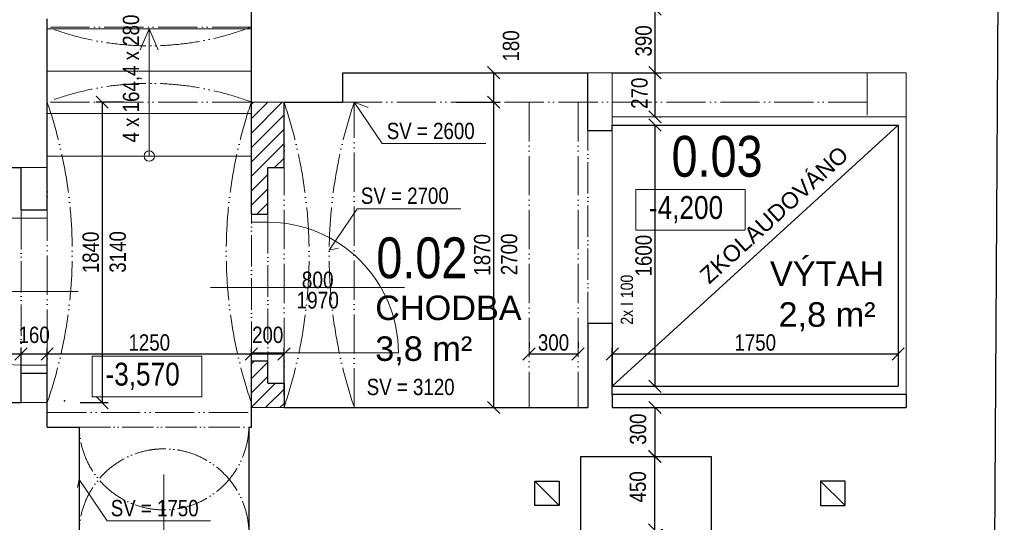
# Model space of a CAD drawing. Header units: millimetres. Extents: x -300958 to -108039, y 30118 to 292543.
# Tile 75 of 256: x -254211 to -248183, y 122772 to 125850. Entities that reach past the tile are written whole.
import ezdxf
from ezdxf.enums import TextEntityAlignment as Align

# ---------------------------------------------------------------- set-up
doc = ezdxf.new("R2010")
doc.units = ezdxf.units.MM
doc.header["$MEASUREMENT"] = 0
doc.linetypes.add('ACAD_ISO05W100', pattern=[33, 24, -3, 0, -3, 0, -3])
doc.layers.get('0').update_dxf_attribs({"lineweight": 13})
doc.layers.get('Defpoints').update_dxf_attribs({"color": 3, "lineweight": 13})
for name, color, linetype, lineweight in [('BOURÁNÍ', 40, 'Continuous', 13), ('dims', 7, 'Continuous', 9), ('dvere', 7, 'Continuous', 9), ('ETAPY', 7, 'Continuous', 0), ('OCEL', 7, 'Continuous', 13), ('popis', 7, 'Continuous', 9), ('schody', 7, 'Continuous', 13), ('tenka', 7, 'Continuous', 13), ('texts', 3, 'Continuous', 30), ('výškové kóty', 7, 'Continuous', 13), ('walls', 7, 'Continuous', 13)]:
    doc.layers.add(name, color=color, linetype=linetype, lineweight=lineweight)
doc.styles.add('GENERATED_STYLE_8', font='arial.ttf')
doc.styles.get("Standard").update_dxf_attribs({"font": 'txt.shx'})
doc.styles.add('STYLE-0', font='ARIALN.TTF')
doc.dimstyles.new('arch', dxfattribs={"dimscale": 50, "dimtxt": 2.5, "dimasz": 2.5, "dimexe": 1.25, "dimexo": 0.9, "dimtad": 1, "dimdec": 0, "dimtxsty": 'STYLE-0', "dimblk": 'ARCHTICK', "dimcen": 2.5, "dimadec": 0, "dimazin": 0, "dimtfac": 1, "dimtdec": 0, "dimtmove": 2, "dimatfit": 3, "dimldrblk": 'ARCHTICK', "dimfxl": 0, "dimarcsym": 0})

# ---------------------------------------------------------------- blocks, each defined once
blk = doc.blocks.new('_ArchTick')
at = {"color": 0, "linetype": 'ByBlock', "flags": 128}
blk.add_lwpolyline([(-0.5, -0.5), (0.5, 0.5)], dxfattribs=at)
blk = doc.blocks.new('*D308')
at = {"layer": 'Defpoints', "color": 0, "linetype": 'Continuous'}
for p in [(-250361, 123175), (-250322.6, 123175), (-250347.6, 122725)]:
    blk.add_point(p, dxfattribs=at)
at = {"layer": 'dims', "color": 0, "linetype": 'Continuous', "lineweight": -2}
for p, q in [((-250322.6, 122725), (-250322.6, 123175)), ((-250286, 123175), (-250285.1, 123175)), ((-250272.6, 122725), (-250285.1, 122725))]:
    blk.add_line(p, q, dxfattribs=at)
at = {"layer": 'dims', "color": 0, "linetype": 'Continuous', "lineweight": -2, "xscale": 75, "yscale": 75, "zscale": 75}
for p, rotation in [((-250322.6, 123175), 90), ((-250322.6, 122725), 270)]:
    blk.add_blockref('_ArchTick', p, dxfattribs=dict(at, rotation=rotation))
at = {"layer": 'dims', "color": 0, "linetype": 'Continuous', "insert": (-250426, 122989.3), "char_height": 100, "attachment_point": 5, "rotation": 90, "style": 'STYLE-0'}
blk.add_mtext('450', dxfattribs=at)
blk = doc.blocks.new('*D309')
at = {"layer": 'Defpoints', "color": 0, "linetype": 'Continuous'}
for p in [(-252592.6, 123802.8), (-252792.6, 123475), (-252592.6, 123475)]:
    blk.add_point(p, dxfattribs=at)
at = {"layer": 'dims', "color": 0, "linetype": 'Continuous', "lineweight": -2}
for p, q in [((-252792.6, 123550), (-252792.6, 123840.3)), ((-252592.6, 123550), (-252592.6, 123840.3)), ((-252792.6, 123802.8), (-252592.6, 123802.8))]:
    blk.add_line(p, q, dxfattribs=at)
at = {"layer": 'dims', "color": 0, "linetype": 'Continuous', "lineweight": -2, "xscale": 75, "yscale": 75, "zscale": 75, "rotation": 180}
blk.add_blockref('_ArchTick', (-252792.6, 123802.8), dxfattribs=at)
at = {"layer": 'dims', "color": 0, "linetype": 'Continuous', "lineweight": -2, "xscale": 75, "yscale": 75, "zscale": 75}
blk.add_blockref('_ArchTick', (-252592.6, 123802.8), dxfattribs=at)
at = {"layer": 'dims', "color": 0, "linetype": 'Continuous', "insert": (-252692.6, 123919.4), "char_height": 100, "attachment_point": 5, "style": 'STYLE-0'}
blk.add_mtext('200', dxfattribs=at)
blk = doc.blocks.new('*D310')
at = {"layer": 'Defpoints', "color": 0, "linetype": 'Continuous'}
for p in [(-251820.7, 125525), (-251611.1, 125345), (-251309.3, 125345)]:
    blk.add_point(p, dxfattribs=at)
at = {"layer": 'dims', "color": 0, "linetype": 'Continuous', "lineweight": -2}
for p, q in [((-251745.7, 125525), (-251271.8, 125525)), ((-251309.3, 125525), (-251309.3, 125345)), ((-251536.1, 125345), (-251271.8, 125345))]:
    blk.add_line(p, q, dxfattribs=at)
at = {"layer": 'dims', "color": 0, "linetype": 'Continuous', "lineweight": -2, "xscale": 75, "yscale": 75, "zscale": 75}
for p, rotation in [((-251309.3, 125525), 90), ((-251309.3, 125345), 270)]:
    blk.add_blockref('_ArchTick', p, dxfattribs=dict(at, rotation=rotation))
at = {"layer": 'dims', "color": 0, "linetype": 'Continuous', "insert": (-251202.6, 125689.3), "char_height": 100, "attachment_point": 5, "rotation": 90, "style": 'STYLE-0'}
blk.add_mtext('180', dxfattribs=at)
blk = doc.blocks.new('*D311')
at = {"layer": 'Defpoints', "color": 0, "linetype": 'Continuous'}
for p in [(-250659.6, 125525), (-250321, 125525), (-250366, 125255)]:
    blk.add_point(p, dxfattribs=at)
at = {"layer": 'dims', "color": 0, "linetype": 'Continuous', "lineweight": -2}
for p, q in [((-250584.6, 125525), (-250283.5, 125525)), ((-250321, 125255), (-250321, 125525)), ((-250291, 125255), (-250283.5, 125255))]:
    blk.add_line(p, q, dxfattribs=at)
at = {"layer": 'dims', "color": 0, "linetype": 'Continuous', "lineweight": -2, "xscale": 75, "yscale": 75, "zscale": 75}
for p, rotation in [((-250321, 125525), 90), ((-250321, 125255), 270)]:
    blk.add_blockref('_ArchTick', p, dxfattribs=dict(at, rotation=rotation))
at = {"layer": 'dims', "color": 0, "linetype": 'Continuous', "insert": (-250416.1, 125399.5), "char_height": 100, "attachment_point": 5, "rotation": 90, "style": 'STYLE-0'}
blk.add_mtext('270', dxfattribs=at)
blk = doc.blocks.new('*D312')
at = {"layer": 'Defpoints', "color": 0, "linetype": 'Continuous'}
for p in [(-251092.6, 123800), (-250792.6, 123802.8), (-250792.6, 123800)]:
    blk.add_point(p, dxfattribs=at)
at = {"layer": 'dims', "color": 0, "linetype": 'Continuous', "lineweight": -2}
for p, q in [((-251092.6, 123875), (-251092.6, 123840.3)), ((-250792.6, 123875), (-250792.6, 123840.3)), ((-251092.6, 123802.8), (-250792.6, 123802.8))]:
    blk.add_line(p, q, dxfattribs=at)
at = {"layer": 'dims', "color": 0, "linetype": 'Continuous', "lineweight": -2, "xscale": 75, "yscale": 75, "zscale": 75, "rotation": 180}
blk.add_blockref('_ArchTick', (-251092.6, 123802.8), dxfattribs=at)
at = {"layer": 'dims', "color": 0, "linetype": 'Continuous', "lineweight": -2, "xscale": 75, "yscale": 75, "zscale": 75}
blk.add_blockref('_ArchTick', (-250792.6, 123802.8), dxfattribs=at)
at = {"layer": 'dims', "color": 0, "linetype": 'Continuous', "insert": (-250942.6, 123872.6), "char_height": 100, "attachment_point": 5, "style": 'STYLE-0'}
blk.add_mtext('300', dxfattribs=at)
blk = doc.blocks.new('*D314')
at = {"layer": 'Defpoints', "color": 0, "linetype": 'Continuous'}
for p in [(-251611.1, 125345), (-251611.1, 123475), (-251309.3, 123475)]:
    blk.add_point(p, dxfattribs=at)
at = {"layer": 'dims', "color": 0, "linetype": 'Continuous', "lineweight": -2}
for p, q in [((-251536.1, 125345), (-251271.8, 125345)), ((-251309.3, 125345), (-251309.3, 123475)), ((-251536.1, 123475), (-251271.8, 123475))]:
    blk.add_line(p, q, dxfattribs=at)
at = {"layer": 'dims', "color": 0, "linetype": 'Continuous', "lineweight": -2, "xscale": 75, "yscale": 75, "zscale": 75}
for p, rotation in [((-251309.3, 125345), 90), ((-251309.3, 123475), 270)]:
    blk.add_blockref('_ArchTick', p, dxfattribs=dict(at, rotation=rotation))
at = {"layer": 'dims', "color": 0, "linetype": 'Continuous', "insert": (-251379.1, 124410), "char_height": 100, "attachment_point": 5, "rotation": 90, "style": 'STYLE-0'}
blk.add_mtext('1870', dxfattribs=at)
blk = doc.blocks.new('*D315')
at = {"layer": 'Defpoints', "color": 0, "linetype": 'Continuous'}
for p in [(-250677.2, 125915), (-250321, 125915), (-250627.6, 125525)]:
    blk.add_point(p, dxfattribs=at)
at = {"layer": 'dims', "color": 0, "linetype": 'Continuous', "lineweight": -2}
for p, q in [((-250602.2, 125915), (-250283.5, 125915)), ((-250321, 125525), (-250321, 125915)), ((-250552.6, 125525), (-250283.5, 125525))]:
    blk.add_line(p, q, dxfattribs=at)
at = {"layer": 'dims', "color": 0, "linetype": 'Continuous', "lineweight": -2, "xscale": 75, "yscale": 75, "zscale": 75}
for p, rotation in [((-250321, 125915), 90), ((-250321, 125525), 270)]:
    blk.add_blockref('_ArchTick', p, dxfattribs=dict(at, rotation=rotation))
at = {"layer": 'dims', "color": 0, "linetype": 'Continuous', "insert": (-250390.8, 125720), "char_height": 100, "attachment_point": 5, "rotation": 90, "style": 'STYLE-0'}
blk.add_mtext('390', dxfattribs=at)
blk = doc.blocks.new('*D317')
at = {"layer": 'Defpoints', "color": 0, "linetype": 'Continuous'}
for p in [(-250411, 123475), (-250321, 123475), (-250397.6, 123175)]:
    blk.add_point(p, dxfattribs=at)
at = {"layer": 'dims', "color": 0, "linetype": 'Continuous', "lineweight": -2}
for p, q in [((-250336, 123475), (-250283.5, 123475)), ((-250321, 123175), (-250321, 123475)), ((-250322.6, 123175), (-250283.5, 123175))]:
    blk.add_line(p, q, dxfattribs=at)
at = {"layer": 'dims', "color": 0, "linetype": 'Continuous', "lineweight": -2, "xscale": 75, "yscale": 75, "zscale": 75}
for p, rotation in [((-250321, 123475), 90), ((-250321, 123175), 270)]:
    blk.add_blockref('_ArchTick', p, dxfattribs=dict(at, rotation=rotation))
at = {"layer": 'dims', "color": 0, "linetype": 'Continuous', "insert": (-250424.4, 123342.6), "char_height": 100, "attachment_point": 5, "rotation": 90, "style": 'STYLE-0'}
blk.add_mtext('300', dxfattribs=at)
blk = doc.blocks.new('*D318')
at = {"layer": 'Defpoints', "color": 0, "linetype": 'Continuous'}
for p in [(-248832.6, 123802.8), (-248832.6, 123800), (-250582.6, 123475)]:
    blk.add_point(p, dxfattribs=at)
at = {"layer": 'dims', "color": 0, "linetype": 'Continuous', "lineweight": -2}
for p, q in [((-250582.6, 123550), (-250582.6, 123840.3)), ((-248832.6, 123875), (-248832.6, 123840.3)), ((-250582.6, 123802.8), (-248832.6, 123802.8))]:
    blk.add_line(p, q, dxfattribs=at)
at = {"layer": 'dims', "color": 0, "linetype": 'Continuous', "lineweight": -2, "xscale": 75, "yscale": 75, "zscale": 75, "rotation": 180}
blk.add_blockref('_ArchTick', (-250582.6, 123802.8), dxfattribs=at)
at = {"layer": 'dims', "color": 0, "linetype": 'Continuous', "lineweight": -2, "xscale": 75, "yscale": 75, "zscale": 75}
blk.add_blockref('_ArchTick', (-248832.6, 123802.8), dxfattribs=at)
at = {"layer": 'dims', "color": 0, "linetype": 'Continuous', "insert": (-249707.6, 123872.6), "char_height": 100, "attachment_point": 5, "style": 'STYLE-0'}
blk.add_mtext('1750', dxfattribs=at)
blk = doc.blocks.new('*D663')
at = {"layer": 'Defpoints', "color": 0, "linetype": 'Continuous'}
for p in [(-250582.6, 125205), (-250321, 125205), (-250582.6, 123605)]:
    blk.add_point(p, dxfattribs=at)
at = {"layer": 'dims', "color": 0, "linetype": 'Continuous', "lineweight": -2}
for p, q in [((-250507.6, 125205), (-250283.5, 125205)), ((-250321, 123605), (-250321, 125205)), ((-250507.6, 123605), (-250283.5, 123605))]:
    blk.add_line(p, q, dxfattribs=at)
at = {"layer": 'dims', "color": 0, "linetype": 'Continuous', "lineweight": -2, "xscale": 75, "yscale": 75, "zscale": 75}
for p, rotation in [((-250321, 125205), 90), ((-250321, 123605), 270)]:
    blk.add_blockref('_ArchTick', p, dxfattribs=dict(at, rotation=rotation))
at = {"layer": 'dims', "color": 0, "linetype": 'Continuous', "insert": (-250390.8, 124405), "char_height": 100, "attachment_point": 5, "rotation": 90, "style": 'STYLE-0'}
blk.add_mtext('1600', dxfattribs=at)
blk = doc.blocks.new('*D774')
at = {"layer": 'Defpoints', "color": 0, "linetype": 'Continuous'}
for p in [(-252792.6, 123802.8), (-254042.6, 123475), (-252792.6, 123475)]:
    blk.add_point(p, dxfattribs=at)
at = {"layer": 'dims', "color": 0, "linetype": 'Continuous', "lineweight": -2}
for p, q in [((-254042.6, 123550), (-254042.6, 123840.3)), ((-252792.6, 123550), (-252792.6, 123840.3)), ((-254042.6, 123802.8), (-252792.6, 123802.8))]:
    blk.add_line(p, q, dxfattribs=at)
at = {"layer": 'dims', "color": 0, "linetype": 'Continuous', "lineweight": -2, "xscale": 75, "yscale": 75, "zscale": 75, "rotation": 180}
blk.add_blockref('_ArchTick', (-254042.6, 123802.8), dxfattribs=at)
at = {"layer": 'dims', "color": 0, "linetype": 'Continuous', "lineweight": -2, "xscale": 75, "yscale": 75, "zscale": 75}
blk.add_blockref('_ArchTick', (-252792.6, 123802.8), dxfattribs=at)
at = {"layer": 'dims', "color": 0, "linetype": 'Continuous', "insert": (-253417.6, 123872.6), "char_height": 100, "attachment_point": 5, "style": 'STYLE-0'}
blk.add_mtext('1250', dxfattribs=at)
blk = doc.blocks.new('*D775')
at = {"layer": 'Defpoints', "color": 0, "linetype": 'Continuous'}
for p in [(-254042.6, 123802.8), (-254202.6, 123475), (-254042.6, 123475)]:
    blk.add_point(p, dxfattribs=at)
at = {"layer": 'dims', "color": 0, "linetype": 'Continuous', "lineweight": -2}
for p, q in [((-254202.6, 123550), (-254202.6, 123840.3)), ((-254042.6, 123550), (-254042.6, 123840.3)), ((-254202.6, 123802.8), (-254042.6, 123802.8))]:
    blk.add_line(p, q, dxfattribs=at)
at = {"layer": 'dims', "color": 0, "linetype": 'Continuous', "lineweight": -2, "xscale": 75, "yscale": 75, "zscale": 75, "rotation": 180}
blk.add_blockref('_ArchTick', (-254202.6, 123802.8), dxfattribs=at)
at = {"layer": 'dims', "color": 0, "linetype": 'Continuous', "lineweight": -2, "xscale": 75, "yscale": 75, "zscale": 75}
blk.add_blockref('_ArchTick', (-254042.6, 123802.8), dxfattribs=at)
at = {"layer": 'dims', "color": 0, "linetype": 'Continuous', "insert": (-254122.6, 123919.4), "char_height": 100, "attachment_point": 5, "style": 'STYLE-0'}
blk.add_mtext('160', dxfattribs=at)
blk = doc.blocks.new('*D776')
at = {"layer": 'Defpoints', "color": 0, "linetype": 'Continuous'}
for p in [(-254202.6, 123802.8), (-256007.6, 123475), (-254202.6, 123475)]:
    blk.add_point(p, dxfattribs=at)
at = {"layer": 'dims', "color": 0, "linetype": 'Continuous', "lineweight": -2}
for p, q in [((-256007.6, 123550), (-256007.6, 123840.3)), ((-254202.6, 123550), (-254202.6, 123840.3)), ((-256007.6, 123802.8), (-254202.6, 123802.8))]:
    blk.add_line(p, q, dxfattribs=at)
at = {"layer": 'dims', "color": 0, "linetype": 'Continuous', "lineweight": -2, "xscale": 75, "yscale": 75, "zscale": 75, "rotation": 180}
blk.add_blockref('_ArchTick', (-256007.6, 123802.8), dxfattribs=at)
at = {"layer": 'dims', "color": 0, "linetype": 'Continuous', "lineweight": -2, "xscale": 75, "yscale": 75, "zscale": 75}
blk.add_blockref('_ArchTick', (-254202.6, 123802.8), dxfattribs=at)
at = {"layer": 'dims', "color": 0, "linetype": 'Continuous', "insert": (-255105.1, 123872.6), "char_height": 100, "attachment_point": 5, "style": 'STYLE-0'}
blk.add_mtext('1805', dxfattribs=at)
blk = doc.blocks.new('*D784')
at = {"layer": 'Defpoints', "color": 0, "linetype": 'Continuous'}
for p in [(-253500.4, 125345), (-253914.9, 123505), (-253705.8, 123505)]:
    blk.add_point(p, dxfattribs=at)
at = {"layer": 'dims', "color": 0, "linetype": 'Continuous', "lineweight": -2}
for p, q in [((-253575.4, 125345), (-253743.3, 125345)), ((-253705.8, 125345), (-253705.8, 123505)), ((-253839.9, 123505), (-253668.3, 123505))]:
    blk.add_line(p, q, dxfattribs=at)
at = {"layer": 'dims', "color": 0, "linetype": 'Continuous', "lineweight": -2, "xscale": 75, "yscale": 75, "zscale": 75}
for p, rotation in [((-253705.8, 125345), 90), ((-253705.8, 123505), 270)]:
    blk.add_blockref('_ArchTick', p, dxfattribs=dict(at, rotation=rotation))
at = {"layer": 'dims', "color": 0, "linetype": 'Continuous', "insert": (-253775.6, 124425), "char_height": 100, "attachment_point": 5, "rotation": 90, "style": 'STYLE-0'}
blk.add_mtext('1840', dxfattribs=at)

msp = doc.modelspace()

# ---------------------------------------------------------------- hatches: boundary and pattern name
at = {"layer": 'BOURÁNÍ', "linetype": 'Continuous'}
h = msp.add_hatch(dxfattribs=at)
h.set_pattern_fill('ANSI31', color=256, scale=500, style=0)
h.paths.add_polyline_path([(-252592.6, 125345), (-252792.6, 125345), (-252792.6, 124660), (-252692.6, 124660), (-252692.6, 124945), (-252592.6, 124945)])
h.paths.add_polyline_path([(-252592.6, 123475), (-252592.6, 123625), (-252692.6, 123625), (-252692.6, 123760), (-252792.6, 123760), (-252792.6, 123475)])

# ---------------------------------------------------------------- linework, layer by layer
for p, q in [((-254042.6, 125795), (-252792.6, 125795)), ((-253417.6, 125015), (-253417.6, 125795)), ((-254042.6, 125535), (-252792.6, 125535)), ((-254042.6, 125275), (-252792.6, 125275)), ((-254042.6, 125015), (-252792.6, 125015))]:
    msp.add_line(p, q, dxfattribs=at)
at = {"layer": 'BOURÁNÍ', "linetype": 'ACAD_ISO05W100', "ltscale": 8}
for p, q in [((-253417.6, 125795), (-253472.7, 125666)), ((-253417.6, 125795), (-253362.5, 125666)), ((-254202.6, 124635), (-254202.6, 123735)), ((-252792.6, 123810), (-252792.6, 124610)), ((-252692.6, 124610), (-252692.6, 123810)), ((-253847.6, 123355), (-252807.6, 123355))]:
    msp.add_line(p, q, dxfattribs=at)
at = {"layer": 'BOURÁNÍ', "linetype": 'Continuous', "lineweight": 30}
for p, q in [((-252792.6, 124660), (-252792.6, 125345)), ((-252592.6, 124945), (-252592.6, 125345)), ((-254202.6, 124685), (-254202.6, 124945)), ((-254042.6, 124685), (-254042.6, 124945)), ((-252692.6, 124945), (-252592.6, 124945)), ((-252692.6, 124660), (-252692.6, 124945)), ((-254202.6, 124685), (-254042.6, 124685)), ((-252792.6, 124660), (-252692.6, 124660)), ((-252792.6, 123760), (-252692.6, 123760)), ((-252792.6, 123475), (-252792.6, 123760)), ((-252692.6, 123625), (-252692.6, 123760)), ((-254202.6, 123685), (-254042.6, 123685)), ((-254202.6, 123505), (-254202.6, 123685)), ((-254042.6, 123505), (-254042.6, 123685)), ((-252692.6, 123625), (-252592.6, 123625)), ((-252592.6, 123625), (-252592.6, 123475))]:
    msp.add_line(p, q, dxfattribs=at)
at = {"layer": 'BOURÁNÍ', "linetype": 'Continuous', "flags": 128}
for points in [[(-254042.6, 124685), (-254042.6, 124635), (-254202.6, 124635), (-254202.6, 124685)], [(-252692.6, 124660), (-252692.6, 124610), (-252792.6, 124610), (-252792.6, 124660)], [(-252692.6, 123760), (-252692.6, 123810), (-252792.6, 123810), (-252792.6, 123760)], [(-254042.6, 123685), (-254042.6, 123735), (-254202.6, 123735), (-254202.6, 123685)]]:
    msp.add_lwpolyline(points, dxfattribs=at)
for points in [[(-254202.6, 124635), (-255102.6, 124635), (-254202.6, 124635), (-255102.6, 124635, 0.414214), (-254202.6, 123735)], [(-252692.6, 123810), (-251892.6, 123810), (-252692.6, 123810), (-251892.6, 123810, 0.414214), (-252692.6, 124610)]]:
    msp.add_lwpolyline(points, format="xyb", dxfattribs=at)
at = {"layer": 'BOURÁNÍ', "linetype": 'ACAD_ISO05W100', "ltscale": 8, "flags": 128}
for points in [[(-252807.6, 123355, -0.974748), (-253847.6, 123355)], [(-252807.6, 122715, 0.974748), (-253847.6, 122715)]]:
    msp.add_lwpolyline(points, format="xyb", dxfattribs=at)
at = {"layer": 'BOURÁNÍ', "linetype": 'Continuous'}
msp.add_circle((-253417.6, 125015), 31.6, dxfattribs=at)
at = {"layer": 'dvere', "linetype": 'ACAD_ISO05W100', "ltscale": 8}
msp.add_line((-250732.6, 123992), (-250732.6, 125172), dxfattribs=at)
at = {"layer": 'dvere', "linetype": 'Continuous'}
for p, q in [((-253042.6, 124210), (-251855.3, 124210)), ((-253852.6, 124185), (-255039.9, 124185)), ((-253327.6, 123065), (-253327.6, 121877.7))]:
    msp.add_line(p, q, dxfattribs=at)
at = {"layer": 'popis', "flags": 128}
for points in [[(-251356.9, 125091.6), (-251991.2, 125091.6), (-252162.6, 125345), (-252076.5, 125312.1)], [(-251510.4, 124691.9), (-252144.7, 124691.9), (-252316.1, 124438.5), (-252260.7, 124451.7)], [(-253041.9, 122781.6), (-253676.2, 122781.6), (-253847.6, 123035), (-253857.4, 122984.7)]]:
    msp.add_lwpolyline(points, dxfattribs=at)
at = {"layer": 'tenka', "linetype": 'ACAD_ISO05W100', "ltscale": 10}
for p, q in [((-252792.6, 125805), (-254042.6, 125805)), ((-252792.6, 125345), (-254042.6, 125345)), ((-252592.6, 125345), (-252592.6, 123475)), ((-252232.6, 125345), (-249022.6, 125345)), ((-252162.6, 123475), (-252162.6, 125345)), ((-251092.6, 125345), (-251092.6, 123475)), ((-250792.6, 125345), (-250792.6, 123475)), ((-254042.6, 123505), (-254042.6, 124945)), ((-254042.6, 123445), (-252792.6, 123445))]:
    msp.add_line(p, q, dxfattribs=at)
at = {"layer": 'tenka', "linetype": 'Continuous', "lineweight": 0}
for p, q in [((-250732.6, 125525), (-249022.6, 125525)), ((-250582.6, 125255), (-250582.6, 125525)), ((-249022.6, 125265), (-249022.6, 125525))]:
    msp.add_line(p, q, dxfattribs=at)
at = {"layer": 'tenka', "linetype": 'Continuous'}
for p, q in [((-248782.6, 125525), (-249022.6, 125525)), ((-248782.6, 123555), (-248782.6, 125525)), ((-252792.6, 125345), (-252592.6, 125345)), ((-250582.6, 125205), (-250582.6, 125255)), ((-250582.6, 123992), (-250582.6, 125172)), ((-254202.6, 124945), (-254042.6, 124945)), ((-250582.6, 123605), (-250582.6, 123555)), ((-254202.6, 123505), (-254042.6, 123505)), ((-252792.6, 123475), (-252592.6, 123475))]:
    msp.add_line(p, q, dxfattribs=at)
at = {"layer": 'tenka', "linetype": 'ACAD_ISO05W100', "ltscale": 10, "flags": 128}
for points in [[(-252792.6, 125805, -0.184208), (-254042.6, 125805)], [(-252792.6, 125345, 0.184208), (-254042.6, 125345)], [(-254042.6, 125345, -0.166999), (-254042.6, 123505)], [(-252792.6, 125345, 0.166999), (-252792.6, 123505)], [(-252592.6, 125345, -0.164277), (-252592.6, 123475)], [(-252162.6, 125345, 0.164277), (-252162.6, 123475)]]:
    msp.add_lwpolyline(points, format="xyb", dxfattribs=at)
at = {"layer": 'tenka', "linetype": 'Continuous', "lineweight": 0, "flags": 128}
msp.add_lwpolyline([(-250582.6, 125255), (-248782.6, 125255)], dxfattribs=at)
at = {"layer": 'výškové kóty', "linetype": 'Continuous', "lineweight": 0, "flags": 128}
for points in [[(-250439.3, 124810.6), (-249768.6, 124810.6), (-249768.6, 124561), (-250439.3, 124561)], [(-253766.4, 123790.2), (-253095.7, 123790.2), (-253095.7, 123540.6), (-253766.4, 123540.6)]]:
    msp.add_lwpolyline(points, close=True, dxfattribs=at)
at = {"layer": 'walls', "linetype": 'Continuous', "lineweight": 30}
for p, q in [((-248182.6, 132620), (-248282.6, 116190)), ((-252792.6, 125345), (-252792.6, 131985)), ((-254042.6, 124945), (-254042.6, 125855)), ((-252232.6, 125345), (-252232.6, 125525)), ((-252232.6, 125525), (-250732.6, 125525)), ((-250732.6, 125172), (-250732.6, 125525)), ((-252592.6, 125345), (-252232.6, 125345)), ((-250732.6, 125172), (-250582.6, 125172)), ((-250732.6, 125172), (-250582.6, 125172)), ((-250582.6, 125205), (-248832.6, 125205)), ((-250582.6, 125172), (-250582.6, 125205)), ((-250582.6, 123605), (-248832.6, 125205)), ((-248832.6, 125205), (-248832.6, 123605)), ((-254362.6, 124945), (-254202.6, 124945)), ((-250732.6, 123992), (-250582.6, 123992)), ((-250732.6, 123992), (-250582.6, 123992)), ((-250732.6, 123992), (-250732.6, 123475)), ((-250582.6, 123992), (-250582.6, 123605)), ((-250582.6, 123605), (-248832.6, 123605)), ((-250582.6, 123555), (-250582.6, 123475)), ((-248782.6, 123555), (-248782.6, 123475)), ((-256007.6, 123505), (-254202.6, 123505)), ((-254042.6, 123355), (-254042.6, 123505)), ((-253937.6, 123515), (-253937.6, 123515)), ((-253937.6, 123515), (-253937.6, 123515)), ((-252792.6, 123355), (-252792.6, 123475)), ((-252592.6, 123475), (-250732.6, 123475)), ((-250582.6, 123475), (-248782.6, 123475)), ((-252807.6, 123355), (-252807.6, 122715)), ((-252807.6, 123355), (-252792.6, 123355)), ((-250777.6, 123175), (-249977.6, 123175)), ((-250777.6, 123175), (-250777.6, 122725)), ((-249977.6, 123175), (-249977.6, 122725)), ((-251057.6, 123025), (-250907.6, 122875)), ((-249307.6, 123025), (-249157.6, 122875))]:
    msp.add_line(p, q, dxfattribs=at)
at = {"layer": 'walls', "linetype": 'Continuous', "lineweight": 30, "flags": 128}
for points in [[(-248782.6, 123555), (-250582.6, 123555)], [(-254042.6, 123355), (-253847.6, 123355), (-253847.6, 122715)]]:
    msp.add_lwpolyline(points, dxfattribs=at)
for points in [[(-251057.6, 123025), (-250907.6, 123025), (-250907.6, 122875), (-251057.6, 122875)], [(-249157.6, 123025), (-249307.6, 123025), (-249307.6, 122875), (-249157.6, 122875)]]:
    msp.add_lwpolyline(points, close=True, dxfattribs=at)
at = {"layer": 'walls', "linetype": 'Continuous', "lineweight": 30}
msp.add_point((-253937.6, 123515), dxfattribs=at)
msp.add_point((-253937.6, 123515), dxfattribs=at)

# ---------------------------------------------------------------- texts
at = {"layer": 'dims', "linetype": 'Continuous', "style": 'STYLE-0'}
for s, p in [('SV = 2600', (-251694.5, 125168.9)), ('SV = 2700', (-251853, 124772.1)), ('SV = 3120', (-251817.4, 123600.9)), ('SV = 1750', (-253384.5, 122858.9))]:
    msp.add_text(s, height=100, dxfattribs=at).set_placement(p, align=Align.MIDDLE_CENTER)
for s, p in [('3140', (-253610.9, 124427.8)), ('2700', (-251214.5, 124412.8))]:
    msp.add_text(s, height=100, rotation=90, dxfattribs=at).set_placement(p, align=Align.MIDDLE_CENTER)
at = {"layer": 'dvere', "linetype": 'Continuous', "insert": (-252386.5, 124193.7), "char_height": 102, "attachment_point": 5, "line_spacing_factor": 0.72871, "style": 'STYLE-0'}
msp.add_mtext('800\\P1970', dxfattribs=at)
at = {"layer": 'ETAPY', "linetype": 'Continuous', "lineweight": 30, "insert": (-250056.8, 124300.9), "char_height": 100, "width": 1917.071, "attachment_point": 1, "rotation": 42.249, "style": 'GENERATED_STYLE_8'}
msp.add_mtext('\\A1;ZKOLAUDOVÁNO', dxfattribs=at)
at = {"layer": 'OCEL', "linetype": 'Continuous', "style": 'STYLE-0'}
msp.add_text('2x I 100', height=75, rotation=90, dxfattribs=at).set_placement((-250493.9, 124135.2), align=Align.MIDDLE_CENTER)
at = {"layer": 'popis', "linetype": 'Continuous', "lineweight": 0, "insert": (-249267.9, 124369.6), "char_height": 150, "width": 1303.837, "attachment_point": 2, "style": 'GENERATED_STYLE_8'}
msp.add_mtext('VÝTAH\\P2,8 m²', dxfattribs=at)
at = {"layer": 'popis', "linetype": 'Continuous', "insert": (-252034.2, 124160.6), "char_height": 150, "width": 1303.837, "attachment_point": 1, "style": 'GENERATED_STYLE_8'}
msp.add_mtext('\\A1;CHODBA \\P3,8 m²', dxfattribs=at)
at = {"layer": 'schody', "linetype": 'Continuous', "style": 'STYLE-0'}
msp.add_text('4 x 164,4 x 280', height=100, rotation=90, dxfattribs=at).set_placement((-253529.9, 125489.5), align=Align.MIDDLE_CENTER)
at = {"layer": 'texts', "linetype": 'Continuous', "lineweight": 0, "char_height": 250, "width": 788.673, "attachment_point": 5}
for s, insert in [('{\\fArial Narrow|b0|i0|c238|p39;0.03}', (-249941.2, 125011.5)), ('{\\fArial Narrow|b0|i0|c238|p39;0.02}', (-251748.7, 124389.9))]:
    msp.add_mtext(s, dxfattribs=dict(at, insert=insert))
at = {"layer": 'výškové kóty', "linetype": 'Continuous', "lineweight": 0, "char_height": 140, "width": 1046.843, "attachment_point": 1, "style": 'STYLE-0'}
for s, insert in [('-4,200', (-250358.8, 124769.7)), ('-3,570', (-253685.9, 123749.3))]:
    msp.add_mtext(s, dxfattribs=dict(at, insert=insert))

# ---------------------------------------------------------------- dimensions: what is measured, and where the dimension line sits
at = {"layer": 'dims', "linetype": 'Continuous'}
for base, p1, p2, angle, picture, middle in [((-250321, 125915), (-250627.6, 125525), (-250677.2, 125915), 90, '*D315', (-250390.8, 125720)), ((-253705.8, 123505), (-253500.4, 125345), (-253914.9, 123505), 270, '*D784', (-253775.6, 124425)), ((-251309.3, 123475), (-251611.1, 125345), (-251611.1, 123475), 270, '*D314', (-251379.1, 124410)), ((-250321, 125205), (-250582.6, 123605), (-250582.6, 125205), 90, '*D663', (-250390.8, 124405))]:
    dim = msp.add_linear_dim(base=base, p1=p1, p2=p2, angle=angle, dimstyle='arch', override={"dimtxt": 2, "dimasz": 1.5, "dimexe": 0.75, "dimexo": 1.5, "dimgap": 0.375, "dimcen": 0.05}, dxfattribs=at)
    dim.commit()
    dim.dimension.update_dxf_attribs({"geometry": picture, "text_midpoint": middle})
for base, p1, p2, angle, picture, middle in [((-251309.3, 125345), (-251820.7, 125525), (-251611.1, 125345), 270, '*D310', (-251202.6, 125689.3)), ((-250321, 125525), (-250366, 125255), (-250659.6, 125525), 90, '*D311', (-250416.1, 125399.5)), ((-250321, 123475), (-250397.6, 123175), (-250411, 123475), 90, '*D317', (-250424.4, 123342.6)), ((-250322.6, 123175), (-250347.6, 122725), (-250361, 123175), 90, '*D308', (-250426, 122989.3))]:
    dim = msp.add_linear_dim(base=base, p1=p1, p2=p2, angle=angle, dimstyle='arch', override={"dimtxt": 2, "dimasz": 1.5, "dimexe": 0.75, "dimexo": 1.5, "dimgap": 0.375, "dimcen": 0.05}, dxfattribs=at)
    dim.commit()
    dim.dimension.update_dxf_attribs({"geometry": picture, "text_midpoint": middle, "dimtype": 160})
for base, p1, p2, picture, middle in [((-254042.6, 123802.8), (-254202.6, 123475), (-254042.6, 123475), '*D775', (-254122.6, 123919.4)), ((-252592.6, 123802.8), (-252792.6, 123475), (-252592.6, 123475), '*D309', (-252692.6, 123919.4)), ((-254202.6, 123802.8), (-256007.6, 123475), (-254202.6, 123475), '*D776', (-255105.1, 123872.6)), ((-252792.6, 123802.8), (-254042.6, 123475), (-252792.6, 123475), '*D774', (-253417.6, 123872.6)), ((-250792.6, 123802.8), (-251092.6, 123800), (-250792.6, 123800), '*D312', (-250942.6, 123872.6)), ((-248832.6, 123802.8), (-250582.6, 123475), (-248832.6, 123800), '*D318', (-249707.6, 123872.6))]:
    dim = msp.add_linear_dim(base=base, p1=p1, p2=p2, dimstyle='arch', override={"dimtxt": 2, "dimasz": 1.5, "dimexe": 0.75, "dimexo": 1.5, "dimgap": 0.375, "dimcen": 0.05}, dxfattribs=at)
    dim.commit()
    dim.dimension.update_dxf_attribs({"geometry": picture, "text_midpoint": middle})

doc.saveas('drawing.dxf')
